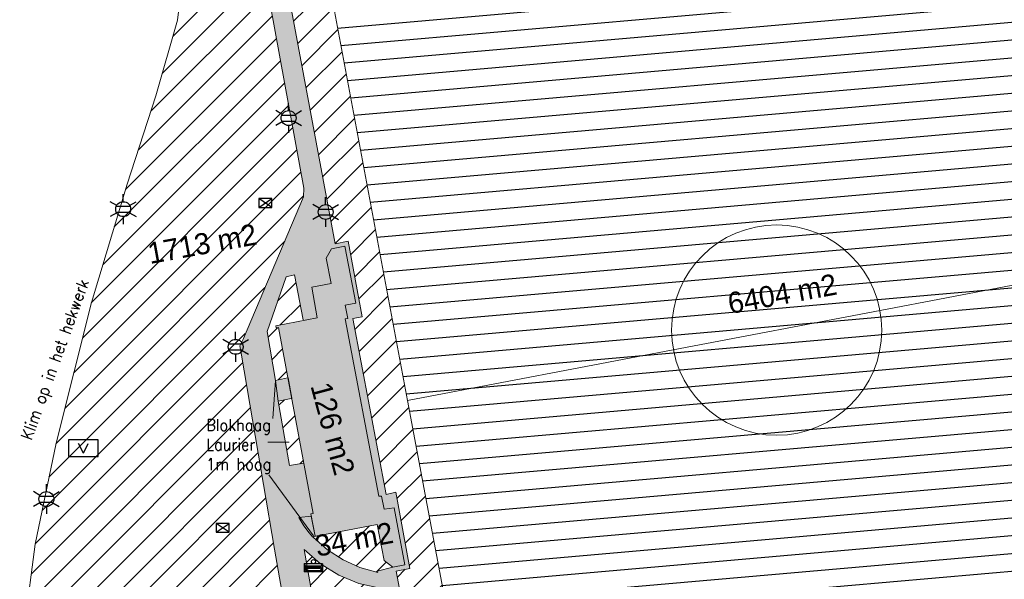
# Model space of a CAD drawing. Header units: metres. Extents: x 102852 to 106916, y 385458 to 392749.
# Tile 32 of 68: x 104527 to 104610, y 386215 to 386263. Entities that reach past the tile are written whole.
import ezdxf
from ezdxf.enums import TextEntityAlignment as Align

# ---------------------------------------------------------------- set-up
doc = ezdxf.new("R2010")
doc.units = ezdxf.units.M
for name, color, linetype, lineweight in [('0-BEBOUWING', 7, 'Continuous', 30), ('0-BEPLANTING', 14, 'Continuous', 30), ('0-GRAS OM SPORTVELDEN', 2, 'Continuous', 30), ('0-GRAS SPORTVELDEN', 3, 'Continuous', 30), ('0-VERHARDING', 5, 'Continuous', 30), ('_alg-maatvoering', 7, 'Continuous', 0), ('B-WE-IE-GEBOUW-G', 10, 'Continuous', 0), ('B-WE-IE-MEUBILAIR_WEGMEUBILAIR-S', 7, 'Continuous', 30), ('B-WE-IE-OV-LICHTMAST-S', 40, 'Continuous', 30), ('B-WE-IE-TERREINAFSCHEIDING_KUNSTMATIG_HEKWERK-G', 6, 'Continuous', 0), ('B-WE-KL-DATA_CAI_KAST-S', 90, 'Continuous', 30), ('B-WE-RI-HWA_KOLK_STRAATKOLK-S', 150, 'Continuous', 30), ('B-WE-VH-KANTVERHARDING-G', 60, 'Continuous', 13), ('B-WE-VH-MATERIAALGRENS-G', 31, 'Continuous', 13), ('B-WE-VW-MARKERING_LANGS_STREEP_DOORGETROKKEN-G', 7, 'Continuous', 13)]:
    doc.layers.add(name, color=color, linetype=linetype, lineweight=lineweight)
doc.styles.add('arial', font='arial.ttf')
doc.styles.add('ISO 1 1000 T2 5 0', font='font_iso.shx', dxfattribs={"height": 2.5})
doc.styles.add('NLCS-ISO', font='NLCS-ISO.ttf')
doc.styles.add('Style-STANDARD', font='STANDARD.shx')
pattern_1 = [(45, (0, 0), (-1.122532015, 1.122532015), [])]
pattern_2 = [(45, (0.0001, -2e-20), (-1.122532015, 1.122532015), [])]

# ---------------------------------------------------------------- blocks, each defined once
blk = doc.blocks.new('B-SIE-WEG_LICHTMAST-SO_2')
at = {"ltscale": 0.1}
for p, q in [((0, 1.27), (0, 2.53)), ((-1.1, 0.63), (-2.19, 1.27)), ((1.1, 0.63), (2.19, 1.27)), ((-1.1, -0.63), (-2.19, -1.27)), ((0, -1.27), (0, -2.53)), ((1.1, -0.63), (2.19, -1.27))]:
    blk.add_line(p, q, dxfattribs=at)
at = {"flags": 128}
for points in [[(-1.16, 0.5), (1.16, 0.5)], [(-1.16, -0.5), (1.16, -0.5)]]:
    blk.add_lwpolyline(points, dxfattribs=at)
at = {"ltscale": 0.1}
blk.add_circle((0, 0), 1.27, dxfattribs=at)
at = {"style": 'NLCS-ISO'}
blk.add_attdef('TYPE', text='', height=1.8, dxfattribs=at).set_placement((0, 2.53), align=Align.BOTTOM_CENTER)
blk = doc.blocks.new('SIE-WEG_AFVALBAK_TYPE_02')
at = {"linetype": 'Continuous'}
for p, q in [((1.56, -0.35), (-1.56, -0.35)), ((-1.33, -0.76), (-1.56, -0.35)), ((-1.33, -0.99), (-1.56, -1.72)), ((1.33, -0.76), (-1.33, -0.76)), ((-1.33, -0.99), (-1.33, -0.76)), ((1.33, -0.99), (-1.33, -0.99)), ((-1.18, -1.16), (-1.3, -1.55)), ((1.3, -1.55), (-1.3, -1.55)), ((1.18, -1.16), (-1.18, -1.16)), ((1.18, -1.16), (1.3, -1.55)), ((1.33, -0.76), (1.56, -0.35)), ((1.33, -0.99), (1.33, -0.76)), ((1.33, -0.99), (1.56, -1.72)), ((1.56, -1.72), (-1.56, -1.72))]:
    blk.add_line(p, q, dxfattribs=at)
for p, q in [((-1.56, -0.35), (-1.56, -1.72)), ((1.56, -0.35), (1.56, -1.72))]:
    blk.add_line(p, q)
blk.add_circle((0, 0), 0.354, dxfattribs=at)
blk = doc.blocks.new('Straatkolk 300x450')
at = {"layer": 'B-WE-RI-HWA_KOLK_STRAATKOLK-S'}
for p, q in [((-1.13, -0.75), (1.13, 0.75)), ((1.13, -0.75), (-1.13, 0.75))]:
    blk.add_line(p, q, dxfattribs=at)
blk.add_3dface([(-1.13, -0.75), (1.13, -0.75), (1.13, 0.75), (-1.13, 0.75)], dxfattribs=at)
blk = doc.blocks.new('SKL-DATA_TERREINKAST-SO_10')
for q in [(-0.82, 0.8), (0.82, 0.8)]:
    blk.add_line((0, -0.84), q)
blk.add_3dface([(2.52, 1.41), (-2.52, 1.41), (-2.52, -1.41), (2.52, -1.41)])
at = {"style": 'NLCS-ISO'}
blk.add_attdef('TYPE', text='', height=1.75, dxfattribs=at).set_placement((-0.17, 3.44), align=Align.MIDDLE_CENTER)

msp = doc.modelspace()

# ---------------------------------------------------------------- hatches: boundary and pattern name
at = {"layer": '0-BEBOUWING', "ltscale": 0.2, "true_color": 0x636466, "extrusion": (0, 0, -1)}
for points in [[(-104553.127, 386219.225), (-104556.983, 386219.948), (-104557.592, 386216.886), (-104558.339, 386216.31), (-104559.362, 386216.511), (-104558.441, 386221.371), (-104557.585, 386221.253), (-104557.377, 386222.37), (-104557.13, 386222.365), (-104554.278, 386237.438), (-104554.5, 386237.479), (-104554.285, 386238.611), (-104555.168, 386238.772), (-104554.233, 386243.625), (-104553.123, 386243.407), (-104552.655, 386242.609), (-104553.082, 386240.444), (-104551.428, 386240.129), (-104551.904, 386237.538), (-104548.369, 386236.853), (-104548.398, 386236.667), (-104548.611, 386236.707), (-104551.558, 386220.899), (-104551.349, 386220.86), (-104551.721, 386218.952)], [(-104553.127, 386219.225), (-104556.983, 386219.948), (-104557.13, 386222.365), (-104554.278, 386237.438), (-104555.168, 386238.772), (-104554.233, 386243.625), (-104552.655, 386242.609), (-104553.082, 386240.444), (-104551.428, 386240.129), (-104551.904, 386237.538), (-104548.369, 386236.853), (-104548.611, 386236.707), (-104551.558, 386220.899)]]:
    msp.add_hatch(color=251, dxfattribs=at).paths.add_polyline_path(points)
at = {"layer": '0-BEPLANTING', "ltscale": 0.2}
h = msp.add_hatch(dxfattribs=at)
h.set_pattern_fill('ANSI31', color=256, scale=0.1, pattern_type=2)
h.set_pattern_definition(pattern_2)
h.paths.add_polyline_path([(104549.973, 386241.198), (104549.241, 386241.024), (104547.627, 386236.381), (104548.331, 386232.215), (104549.409, 386232.425), (104548.611, 386236.707), (104548.398, 386236.667), (104548.369, 386236.853), (104550.726, 386237.31)])
h = msp.add_hatch(dxfattribs=at)
h.set_pattern_fill('ANSI31', color=256, scale=0.1, pattern_type=2)
h.set_pattern_definition(pattern_1)
h.paths.add_polyline_path([(104549.733, 386230.687), (104549.676, 386230.676), (104548.579, 386230.443), (104549.548, 386224.977), (104550.719, 386225.179), (104550.758, 386225.19)])
h = msp.add_hatch(dxfattribs=at)
h.set_pattern_fill('ANSI31', color=256, scale=0.1, pattern_type=2)
h.set_pattern_definition(pattern_1)
h.paths.add_polyline_path([(104556.983, 386219.948), (104553.127, 386219.225), (104551.489, 386218.907), (104551.584, 386218.839), (104552.769, 386217.801), (104554.093, 386216.949), (104555.527, 386216.3), (104557.042, 386215.869), (104556.994, 386215.988), (104558.339, 386216.31), (104557.592, 386216.886)])
at = {"layer": '0-GRAS OM SPORTVELDEN', "ltscale": 0.2}
h = msp.add_hatch(dxfattribs=at)
h.set_pattern_fill('ANSI31', color=256, scale=0.1, style=0, pattern_type=2)
h.set_pattern_definition(pattern_2)
h.paths.add_polyline_path([(104619.488, 386300.894), (104617.652, 386300.288), (104617.502, 386300.157), (104619.581, 386289.956), (104621.264, 386290.236), (104621.247, 386290.337)], flags=17)
h.paths.add_polyline_path([(104557.247, 386214.543), (104555.442, 386214.935), (104553.73, 386215.629), (104552.161, 386216.604), (104550.781, 386217.831), (104552.019, 386210.717), (104528.482, 386184.038), (104528.455, 386183.938), (104530.486, 386175.135), (104530.88, 386174.045), (104532.1, 386170.641), (104534.504, 386166.088), (104537.31, 386161.945), (104539.961, 386159.918), (104544.683, 386157.74), (104549.448, 386156.066), (104553.504, 386155.407), (104556.628, 386155.983), (104558.928, 386157.469), (104562.25, 386160.578), (104563.42, 386161.783), (104565.633, 386163.492), (104567.861, 386164.791), (104569.908, 386165.507), (104572.419, 386165.771), (104576.253, 386165.57), (104580.316, 386165.349), (104586.226, 386164.913), (104590.978, 386164.572), (104595.3, 386164.329), (104596.59, 386160.217), (104598.518, 386154.429), (104608.633, 386157.538), (104608.3, 386158.621), (104616.694, 386161.244), (104627.633, 386164.579), (104635.788, 386167.129), (104643.916, 386169.54), (104644.019, 386169.245), (104649.315, 386168.762), (104652.746, 386169.712), (104657.921, 386171.026), (104661.665, 386170.595), (104670.177, 386171.463), (104687.459, 386176.939), (104698.239, 386179.646), (104708.52, 386182.898), (104712.077, 386184.804), (104717.329, 386186.1), (104723.233, 386191.094), (104724.615, 386190.53), (104726.555, 386187.927), (104726.69, 386186.856), (104728.791, 386186.85), (104728.195, 386187.814), (104723.035, 386216.097), (104723.258, 386216.294), (104717.942, 386245.277), (104717.449, 386245.209), (104713.823, 386265.411), (104728.055, 386267.938), (104728.576, 386270.771), (104724.981, 386291.15), (104724.513, 386293.919), (104720.809, 386291.521), (104717.746, 386291.349), (104716.632, 386292.004), (104714.389, 386296.35), (104712.249, 386303.881), (104708.254, 386313.042), (104706.534, 386312.462), (104704.171, 386312.716), (104701.309, 386316.197), (104699.228, 386319.799), (104698.398, 386322.942), (104698.511, 386324.932), (104699.439, 386326.147), (104706.229, 386327.629), (104702.869, 386328.011), (104699.763, 386330.963), (104699.346, 386329.98), (104697.939, 386329.455), (104696.532, 386329.623), (104695.103, 386331.308), (104691.58, 386332.037), (104687.031, 386332.689), (104684.41, 386333.009), (104677.492, 386333.005), (104671.521, 386332.808), (104664.236, 386331.939), (104660.846, 386331.794), (104659.078, 386332.035), (104658.298, 386334.163), (104654.263, 386333.646), (104652.54, 386333.403), (104646.779, 386332.606), (104648.982, 386332.637), (104649.372, 386331.308), (104620.271, 386326.782), (104624.808, 386304.255), (104626.392, 386304.589), (104626.706, 386303.023), (104628.473, 386293.179), (104628.423, 386293.173), (104631.096, 386278.671), (104631.233, 386277.935), (104632.063, 386278.074), (104632.07, 386277.973), (104632.481, 386278.019), (104633.013, 386275.276), (104632.589, 386275.211), (104632.606, 386275.134), (104631.783, 386274.985), (104635.397, 386255.604), (104636.281, 386255.703), (104636.321, 386255.549), (104636.643, 386255.626), (104637.162, 386252.923), (104636.817, 386252.859), (104636.809, 386252.762), (104635.967, 386252.55), (104636.142, 386251.61), (104641.272, 386223.539), (104643.237, 386212.575), (104642.187, 386212.378), (104642.798, 386208.809), (104641.119, 386208.47), (104638.937, 386219.309), (104641.098, 386219.744), (104640.476, 386223.387), (104635.515, 386250.543), (104630.302, 386278.562), (104627.655, 386293.02), (104627.597, 386293.013), (104625.821, 386302.863), (104619.038, 386301.493), (104616.605, 386299.377), (104637.859, 386186.261), (104636.566, 386185.994), (104615.422, 386298.405), (104580.881, 386294.064), (104550.723, 386286.423), (104547.944, 386283.728), (104547.321, 386282.502), (104546.94, 386281.181), (104546.815, 386279.811), (104546.949, 386278.443), (104553.415, 386243.828), (104554.541, 386244.055), (104555.72, 386237.614), (104554.924, 386237.468), (104557.756, 386222.506), (104558.575, 386222.691), (104559.773, 386216.223), (104558.604, 386215.983), (104565.256, 386180.773), (104569.235, 386175.804), (104567.962, 386174.803), (104563.711, 386180.181)])
h.paths.add_polyline_path([(104569.66, 386181.657), (104578.662, 386183.328), (104580.572, 386183.7), (104577.579, 386199.749), (104590.208, 386202.154, -0.491164), (104604.192, 386204.778), (104616.946, 386207.149), (104619.968, 386191.083), (104621.783, 386191.39), (104630.879, 386193.124, -0.467531), (104631.471, 386194.047), (104622.378, 386242.456), (104599.783, 386238.156, -0.04693), (104599.939, 386236.488, -0.910346), (104582.209, 386234.82), (104582.177, 386234.814), (104559.582, 386230.488), (104568.666, 386182.226, -0.430584)], flags=17)
h.paths.add_polyline_path([(104577.78, 386268.386), (104591.732, 386271.027, -0.481268)])
h.paths.add_polyline_path([(104635.317, 386206.146), (104637.213, 386206.497), (104639.157, 386195.983), (104637.291, 386195.607)], flags=17)
h.paths.add_polyline_path([(104637.546, 386194.328), (104639.156, 386194.644), (104640.857, 386186.857), (104639.083, 386186.508)], flags=17)
h.paths.add_polyline_path([(104635.063, 386207.561), (104633.263, 386217.596), (104634.882, 386217.975), (104636.886, 386207.888)], flags=17)
h.paths.add_polyline_path([(104632.997, 386219.085), (104630.948, 386229.833), (104632.53, 386230.217), (104634.715, 386219.413)], flags=17)
h.paths.add_polyline_path([(104641.238, 386207.115), (104643.226, 386207.448), (104644.972, 386197.019), (104643.318, 386196.742)], flags=17)
h.paths.add_polyline_path([(104643.581, 386195.53), (104645.202, 386195.914), (104646.271, 386188.982), (104644.987, 386188.661)], flags=17)
h.paths.add_polyline_path([(104630.679, 386231.275), (104628.426, 386241.654), (104630.355, 386242.073), (104632.224, 386231.61)], flags=17)
h.paths.add_polyline_path([(104638.766, 386220.264), (104636.773, 386231.004), (104638.744, 386231.431), (104640.665, 386220.601)], flags=17)
h.paths.add_polyline_path([(104628.248, 386242.948), (104626.345, 386253.51), (104628.159, 386253.847), (104630.113, 386243.345)], flags=17)
h.paths.add_polyline_path([(104636.646, 386232.079), (104634.612, 386242.696), (104636.432, 386243.045), (104638.472, 386232.43)], flags=17)
h.paths.add_polyline_path([(104648.466, 386208.066), (104687.473, 386215.293), (104692.955, 386185.899), (104653.831, 386178.845)], flags=17)
h.paths.add_polyline_path([(104646.842, 386216.915), (104646.669, 386217.631), (104637.738, 386266.027), (104628.859, 386314.453), (104628.712, 386315.25), (104629.447, 386315.388), (104638.62, 386317.098), (104640.32, 386317.415), (104651.131, 386319.386), (104656.42, 386320.36), (104663.754, 386321.648), (104669.038, 386322.663), (104679.818, 386324.611), (104681.73, 386324.98), (104690.753, 386326.632), (104691.509, 386326.771), (104691.655, 386326.057), (104700.614, 386277.511), (104709.519, 386229.3), (104709.657, 386228.519), (104708.928, 386228.36), (104699.853, 386226.674), (104697.969, 386226.321), (104687.217, 386224.365), (104681.88, 386223.362), (104674.552, 386222.009), (104669.315, 386221.059), (104658.429, 386219.044), (104656.759, 386218.72), (104647.632, 386217.06)], flags=17)
h.paths.add_polyline_path([(104634.345, 386243.837), (104632.355, 386254.667), (104634.12, 386254.991), (104636.121, 386244.243), (104636.135, 386244.17)], flags=17)
h.paths.add_polyline_path([(104626.331, 386254.635), (104624.174, 386265.283), (104625.981, 386265.745), (104628.017, 386254.979)], flags=17)
h.paths.add_polyline_path([(104632.159, 386255.673), (104630.143, 386266.382), (104631.658, 386266.667), (104634.03, 386256.093)], flags=17)
h.paths.add_polyline_path([(104623.867, 386266.414), (104621.916, 386277.016), (104623.622, 386277.33), (104625.67, 386266.763)], flags=17)
h.paths.add_polyline_path([(104668.206, 386237.514, -0.485412), (104682.469, 386240.143)])
h.paths.add_polyline_path([(104629.954, 386267.607), (104628.137, 386277.879), (104629.494, 386278.14), (104631.472, 386267.876)], flags=17)
h.paths.add_polyline_path([(104621.645, 386278.086), (104619.722, 386288.871), (104621.453, 386289.087), (104623.424, 386278.491), (104623.437, 386278.419)], flags=17)
h.paths.add_polyline_path([(104660.293, 386271.815, -1), (104678.213, 386271.815, -0.914044), (104660.437, 386270.215), (104660.36, 386270.201), (104660.437, 386270.215, -0.044914)])
h.paths.add_polyline_path([(104627.842, 386279.112), (104625.592, 386289.991), (104627.419, 386290.418), (104629.231, 386279.353)], flags=17)
h.paths.add_polyline_path([(104625.394, 386291.012), (104623.236, 386302.165), (104625.238, 386302.527), (104627.252, 386291.396), (104627.26, 386291.35)], flags=17)
h.paths.add_polyline_path([(104655.991, 386303.602), (104670.244, 386306.217, -0.498792)])
h.paths.add_polyline_path([(104722.69, 386211.573), (104723.086, 386211.638), (104727.43, 386187.892), (104727.038, 386187.909)], flags=17)
h.paths.add_polyline_path([(104722.318, 386213.813), (104716.662, 386244.718), (104713.027, 386265.248), (104713.426, 386265.372), (104717.108, 386244.842), (104722.769, 386213.936)], flags=17)
h.paths.add_polyline_path([(104613.246, 386291.062, -0.540709), (104612.327, 386291.628), (104603.24, 386289.898), (104601.417, 386289.578), (104604.456, 386273.445), (104591.732, 386271.027, -0.481268), (104577.78, 386268.386), (104565.044, 386265.992), (104562.003, 386282.049), (104560.095, 386281.71), (104551.049, 386279.985, -0.419907), (104550.459, 386279.065), (104559.582, 386230.488), (104582.209, 386234.82, -0.046929), (104582.053, 386236.488, -0.910346), (104599.783, 386238.156), (104599.815, 386238.162), (104622.378, 386242.456)], flags=17)
h.paths.add_polyline_path([(104601.417, 386289.578), (104590.561, 386287.518), (104591.539, 386282.21), (104573.771, 386278.868), (104572.715, 386284.094), (104562.003, 386282.049), (104565.044, 386265.992), (104577.78, 386268.386), (104591.732, 386271.027), (104604.456, 386273.445)])
h.paths.add_polyline_path([(104590.561, 386287.518), (104585.344, 386286.549), (104578.052, 386285.182), (104572.715, 386284.094), (104573.771, 386278.868), (104591.539, 386282.21)])
h.paths.add_polyline_path([(104582.053, 386236.488, 0.046929), (104582.209, 386234.82, 0.910349), (104599.939, 386236.488, 0.04693), (104599.783, 386238.156, 0.910347)], flags=17)
h.paths.add_polyline_path([(104616.946, 386207.149), (104604.192, 386204.778), (104590.208, 386202.154), (104577.579, 386199.749), (104580.572, 386183.7), (104591.345, 386185.689), (104590.311, 386190.997), (104608.139, 386194.309), (104609.158, 386189.023), (104619.968, 386191.083)])
h.paths.add_polyline_path([(104608.139, 386194.309), (104590.311, 386190.997), (104591.345, 386185.689), (104596.617, 386186.678), (104603.91, 386187.998), (104609.158, 386189.023)])
h.paths.add_polyline_path([(104590.208, 386202.154), (104604.192, 386204.778, 0.491164)])
h.paths.add_polyline_path([(104678.213, 386271.815, 0.044914), (104678.069, 386273.415), (104660.437, 386270.215, 0.914032)])
h.paths.add_polyline_path([(104660.293, 386271.815, 0.044914), (104660.437, 386270.215), (104678.069, 386273.415, 0.914032)])
h.paths.add_polyline_path([(104670.244, 386306.217), (104655.991, 386303.602, 0.498792)])
h.paths.add_polyline_path([(104668.206, 386237.514), (104682.469, 386240.143, 0.485412)])
h.paths.add_polyline_path([(104573.864, 386333.332), (104584.207, 386326.323), (104587.037, 386324.081), (104575.446, 386312.728), (104546.85, 386284.901), (104546.076, 386283.641), (104545.53, 386282.267), (104545.228, 386280.819), (104545.178, 386280.819), (104545.178, 386279.341), (104545.383, 386277.877), (104550.751, 386248.556), (104550.739, 386247.813), (104545.319, 386235.152), (104548.264, 386217.845), (104549.399, 386211.516), (104527.935, 386187.074), (104527.063, 386194.071), (104526.574, 386199.783), (104527.01, 386211.525), (104527.882, 386218.276), (104529.665, 386226.88), (104532.672, 386238.831), (104535.734, 386248.903), (104538.17, 386256.427), (104540.006, 386262.848), (104540.44, 386266.318), (104540.605, 386274.672), (104542.075, 386280.64), (104544.403, 386286.002), (104547.111, 386291.108), (104550.364, 386294.7), (104558.507, 386307.287), (104560.024, 386312.014), (104569.567, 386326.774), (104572.69, 386331.525)])
at = {"layer": '0-GRAS SPORTVELDEN'}
h = msp.add_hatch(dxfattribs=at)
h.set_pattern_fill('HATCH', color=256, scale=0.1, style=0, pattern_type=2)
h.set_pattern_definition([(5, (104621.2093, 386231.9453), (-0.130734, 1.494292), [])])
h.paths.add_polyline_path([(104560.095, 386281.71), (104551.049, 386279.985), (104550.459, 386279.065), (104559.582, 386230.488), (104568.667, 386182.219), (104569.66, 386181.657), (104578.662, 386183.328), (104580.572, 386183.7), (104591.345, 386185.689), (104596.617, 386186.678), (104603.91, 386187.998), (104609.158, 386189.023), (104619.968, 386191.083), (104621.783, 386191.39), (104630.879, 386193.124), (104631.471, 386194.047), (104622.378, 386242.456), (104613.246, 386291.062), (104612.327, 386291.628), (104603.24, 386289.898), (104601.417, 386289.578), (104590.561, 386287.518), (104585.344, 386286.549), (104578.052, 386285.182), (104572.715, 386284.094), (104562.003, 386282.049)])
at = {"layer": '0-VERHARDING', "ltscale": 0.2, "true_color": 0x939598, "extrusion": (0, 0, -1)}
msp.add_hatch(color=252, dxfattribs=at).paths.add_polyline_path([(-104550.751, 386248.556), (-104545.383, 386277.877), (-104545.178, 386279.341), (-104545.228, 386280.819), (-104545.53, 386282.267), (-104546.076, 386283.641), (-104546.85, 386284.901), (-104575.446, 386312.728), (-104587.037, 386324.081), (-104588.426, 386323.127), (-104582.245, 386317.149), (-104582.244, 386317.15), (-104577.994, 386312.871), (-104576.579, 386311.6), (-104552.973, 386288.638), (-104579.85, 386295.492), (-104576.579, 386311.6), (-104577.994, 386312.871), (-104581.348, 386295.775), (-104592.294, 386297.171), (-104592.149, 386298.327), (-104593.6, 386298.51), (-104593.799, 386297.356), (-104604.544, 386298.671), (-104604.36, 386299.891), (-104605.828, 386300.109), (-104606.015, 386298.884), (-104614.863, 386299.965), (-104619.316, 386303.836), (-104614.912, 386327.634), (-104617.695, 386328.167), (-104622.228, 386303.712), (-104626.392, 386304.589), (-104626.706, 386303.023), (-104625.828, 386302.865), (-104619.038, 386301.493), (-104617.652, 386300.288), (-104617.486, 386300.233), (-104617.502, 386300.157), (-104616.605, 386299.377), (-104615.422, 386298.405), (-104580.881, 386294.064), (-104550.723, 386286.423), (-104547.944, 386283.728), (-104547.321, 386282.502), (-104546.94, 386281.181), (-104546.815, 386279.811), (-104546.949, 386278.443), (-104552.472, 386248.877)])
at = {"layer": '0-VERHARDING', "ltscale": 0.2, "true_color": 0x939598}
h = msp.add_hatch(color=252, dxfattribs=at)
h.paths.add_polyline_path([(104567.962, 386174.803), (104569.235, 386175.804), (104565.256, 386180.773), (104558.604, 386215.983), (104559.773, 386216.223), (104558.575, 386222.691), (104557.756, 386222.506), (104554.924, 386237.468), (104555.72, 386237.614), (104554.541, 386244.055), (104553.415, 386243.828), (104553.484, 386243.478), (104554.233, 386243.625), (104555.168, 386238.772), (104554.285, 386238.611), (104554.5, 386237.479), (104554.278, 386237.438), (104557.13, 386222.365), (104557.377, 386222.37), (104557.585, 386221.253), (104558.441, 386221.371), (104559.362, 386216.511), (104558.339, 386216.31), (104556.994, 386215.988), (104557.042, 386215.869), (104555.527, 386216.3), (104554.093, 386216.949), (104552.769, 386217.801), (104551.584, 386218.839), (104551.489, 386218.907), (104551.208, 386219.244), (104550.75, 386219.838), (104550.318, 386220.542), (104551.389, 386220.653), (104551.349, 386220.86), (104551.558, 386220.899), (104550.759, 386225.186), (104549.548, 386224.977), (104548.579, 386230.443), (104548.331, 386232.215), (104547.627, 386236.381), (104549.241, 386241.024), (104549.973, 386241.198), (104550.726, 386237.31), (104551.904, 386237.538), (104551.428, 386240.129), (104553.082, 386240.444), (104552.655, 386242.609), (104553.123, 386243.407), (104553.484, 386243.478), (104553.415, 386243.828), (104552.472, 386248.877), (104550.751, 386248.556), (104550.739, 386247.813), (104545.61, 386235.783), (104545.319, 386235.152), (104548.264, 386217.845), (104549.399, 386211.516), (104527.935, 386187.074), (104528.482, 386184.038), (104552.019, 386210.717), (104550.781, 386217.831), (104552.161, 386216.604), (104553.73, 386215.629), (104555.442, 386214.935), (104557.247, 386214.543), (104563.711, 386180.181)])
h.paths.add_polyline_path([(104551.489, 386218.907), (104551.208, 386219.244), (104550.75, 386219.838), (104550.318, 386220.542), (104551.389, 386220.653), (104551.721, 386218.952)], flags=0)
h.paths.add_polyline_path([(104548.579, 386230.443), (104548.331, 386232.215), (104549.372, 386232.418), (104549.41, 386232.42), (104549.733, 386230.687), (104549.676, 386230.676)], flags=0)

# ---------------------------------------------------------------- linework, layer by layer
at = {"layer": '_alg-maatvoering'}
for p, q in [((104548.115, 386228.977), (104548.331, 386232.215)), ((104547.686, 386226.945), (104549.521, 386226.945)), ((104547.764, 386224.171), (104551.579, 386218.978))]:
    msp.add_line(p, q, dxfattribs=at)
at = {"layer": 'B-WE-IE-GEBOUW-G', "flags": 128}
msp.add_lwpolyline([(104553.127, 386219.225), (104556.983, 386219.948), (104557.592, 386216.886), (104558.339, 386216.31), (104559.362, 386216.511), (104558.441, 386221.371), (104557.585, 386221.253), (104557.377, 386222.37), (104557.13, 386222.365), (104554.278, 386237.438), (104554.5, 386237.479), (104554.285, 386238.611), (104555.168, 386238.772), (104554.233, 386243.625), (104553.123, 386243.407), (104552.655, 386242.609), (104553.082, 386240.444), (104551.428, 386240.129), (104551.904, 386237.538), (104548.369, 386236.853), (104548.398, 386236.667), (104548.611, 386236.707), (104551.558, 386220.899), (104551.349, 386220.86), (104551.721, 386218.952), (104553.127, 386219.225)], dxfattribs=at)
at = {"layer": 'B-WE-IE-TERREINAFSCHEIDING_KUNSTMATIG_HEKWERK-G', "flags": 128}
for points in [[(104569.522, 386326.742), (104560.024, 386312.014), (104558.507, 386307.287), (104550.364, 386294.7), (104547.111, 386291.108), (104544.403, 386286.002), (104542.075, 386280.64), (104540.605, 386274.672), (104540.44, 386266.318), (104540.006, 386262.848), (104538.17, 386256.427), (104535.734, 386248.903), (104532.672, 386238.831), (104529.665, 386226.88)], [(104527.925, 386187.207), (104527.063, 386194.071), (104526.574, 386199.783), (104526.601, 386205.599), (104527.01, 386211.525), (104527.882, 386218.276), (104529.665, 386226.88)]]:
    msp.add_lwpolyline(points, dxfattribs=at)
for points in [[(104549.41, 386232.42), (104549.372, 386232.418), (104548.331, 386232.215), (104548.579, 386230.443), (104549.676, 386230.676), (104549.733, 386230.687)], [(104551.389, 386220.653), (104550.318, 386220.542), (104550.75, 386219.838), (104551.208, 386219.244), (104551.489, 386218.907), (104551.721, 386218.952)]]:
    msp.add_lwpolyline(points, close=True, dxfattribs=at)
at = {"layer": 'B-WE-VH-KANTVERHARDING-G', "flags": 128}
for points in [[(104545.61, 386235.783), (104550.739, 386247.813), (104550.751, 386248.556), (104545.383, 386277.877), (104545.178, 386279.341), (104545.228, 386280.819), (104545.53, 386282.267), (104546.076, 386283.641), (104546.85, 386284.901), (104575.446, 386312.728)], [(104558.604, 386215.983), (104559.773, 386216.223), (104558.575, 386222.691), (104557.756, 386222.506), (104554.924, 386237.468), (104555.72, 386237.614), (104554.541, 386244.055), (104553.415, 386243.828), (104546.949, 386278.443), (104546.815, 386279.811), (104546.94, 386281.181), (104547.321, 386282.502), (104547.944, 386283.728), (104550.723, 386286.423), (104580.881, 386294.064), (104615.422, 386298.405), (104636.566, 386185.994), (104637.859, 386186.261)], [(104550.703, 386237.374), (104549.973, 386241.198), (104549.241, 386241.024), (104547.627, 386236.381), (104548.331, 386232.215), (104549.372, 386232.418)], [(104545.61, 386235.783), (104545.319, 386235.152), (104545.454, 386234.361), (104548.264, 386217.845), (104548.888, 386214.295)], [(104549.676, 386230.676), (104548.579, 386230.443), (104549.548, 386224.977), (104550.719, 386225.179)], [(104553.127, 386219.225), (104551.489, 386218.907), (104551.584, 386218.839), (104552.769, 386217.801), (104554.093, 386216.949), (104555.527, 386216.3), (104557.042, 386215.869), (104556.994, 386215.988), (104558.339, 386216.31)], [(104569.235, 386175.804), (104567.962, 386174.803), (104563.711, 386180.181), (104557.247, 386214.543), (104555.442, 386214.935), (104553.73, 386215.629), (104552.161, 386216.604), (104550.781, 386217.831), (104552.019, 386210.717), (104528.482, 386184.038)], [(104569.235, 386175.804), (104565.256, 386180.773), (104558.604, 386215.983)]]:
    msp.add_lwpolyline(points, dxfattribs=at)
at = {"layer": 'B-WE-VH-MATERIAALGRENS-G', "flags": 128}
for points in [[(104548.331, 386232.215), (104548.579, 386230.443)], [(104551.391, 386220.653), (104550.318, 386220.542), (104550.75, 386219.838), (104551.208, 386219.244), (104551.489, 386218.907)]]:
    msp.add_lwpolyline(points, dxfattribs=at)
at = {"layer": 'B-WE-VW-MARKERING_LANGS_STREEP_DOORGETROKKEN-G', "flags": 128}
for points in [[(104619.968, 386191.083), (104609.158, 386189.023), (104603.91, 386187.998), (104596.617, 386186.678), (104591.345, 386185.689), (104580.572, 386183.7), (104578.662, 386183.328), (104569.66, 386181.657), (104568.832, 386181.477), (104568.667, 386182.219), (104559.582, 386230.488), (104550.459, 386279.065), (104550.278, 386279.862), (104551.049, 386279.985), (104560.095, 386281.71), (104562.003, 386282.049), (104572.715, 386284.094), (104578.052, 386285.182), (104585.344, 386286.549), (104590.561, 386287.518), (104601.417, 386289.578), (104603.24, 386289.898), (104612.327, 386291.628)], [(104622.378, 386242.456), (104599.815, 386238.162), (104582.177, 386234.814)], [(104582.177, 386234.814), (104559.582, 386230.488)]]:
    msp.add_lwpolyline(points, dxfattribs=at)
at = {"layer": 'B-WE-VW-MARKERING_LANGS_STREEP_DOORGETROKKEN-G'}
msp.add_circle((104590.996, 386236.488), 8.943, dxfattribs=at)

# ---------------------------------------------------------------- block references
at = {"layer": 'B-WE-IE-MEUBILAIR_WEGMEUBILAIR-S', "xscale": 0.5, "yscale": 0.5, "zscale": 0.5, "rotation": 360}
msp.add_blockref('SIE-WEG_AFVALBAK_TYPE_02', (104551.576, 386216.795), dxfattribs=at)
at = {"layer": 'B-WE-IE-OV-LICHTMAST-S', "xscale": 0.5, "yscale": 0.5, "zscale": 0.5, "rotation": 360}
for p in [(104549.46, 386254.523), (104535.381, 386246.774), (104552.613, 386246.533), (104544.954, 386235.065), (104528.851, 386222.114)]:
    msp.add_blockref('B-SIE-WEG_LICHTMAST-SO_2', p, dxfattribs=at)
at = {"layer": 'B-WE-KL-DATA_CAI_KAST-S', "xscale": 0.5, "yscale": 0.5, "zscale": 0.5, "rotation": 360}
msp.add_blockref('SKL-DATA_TERREINKAST-SO_10', (104531.994, 386226.441, 0.134), dxfattribs=at)
at = {"layer": 'B-WE-RI-HWA_KOLK_STRAATKOLK-S', "xscale": 0.5, "yscale": 0.5, "zscale": 0.5, "rotation": 360}
for p in [(104547.478, 386247.303), (104543.847, 386219.663)]:
    msp.add_blockref('Straatkolk 300x450', p, dxfattribs=at)

# ---------------------------------------------------------------- texts
at = {"char_height": 1.8, "width": 34.45304, "attachment_point": 1, "style": 'ISO 1 1000 T2 5 0'}
for s, insert, rotation in [('1713 m2', (104537.338, 386243.877), 10.37044), ('6404 m2', (104586.701, 386239.621), 10.37044), ('126 m2', (104553.046, 386232.217), 285.064), ('34 m2', (104551.579, 386218.978), 10.37044)]:
    msp.add_mtext(s, dxfattribs=dict(at, insert=insert, rotation=rotation))
at = {"layer": '_alg-maatvoering', "style": 'Style-STANDARD'}
msp.add_text('Klim op in het hekwerk ', height=1, rotation=70, dxfattribs=at).set_placement((104526.628, 386227.404), align=Align.TOP_LEFT)
at = {"layer": '_alg-maatvoering', "insert": (104542.445, 386228.919), "char_height": 1, "attachment_point": 1, "style": 'arial'}
msp.add_mtext('\\FSTANDARD;Blokhaag \\PLaurier\\P1m hoog', dxfattribs=at)

doc.saveas('drawing.dxf')
